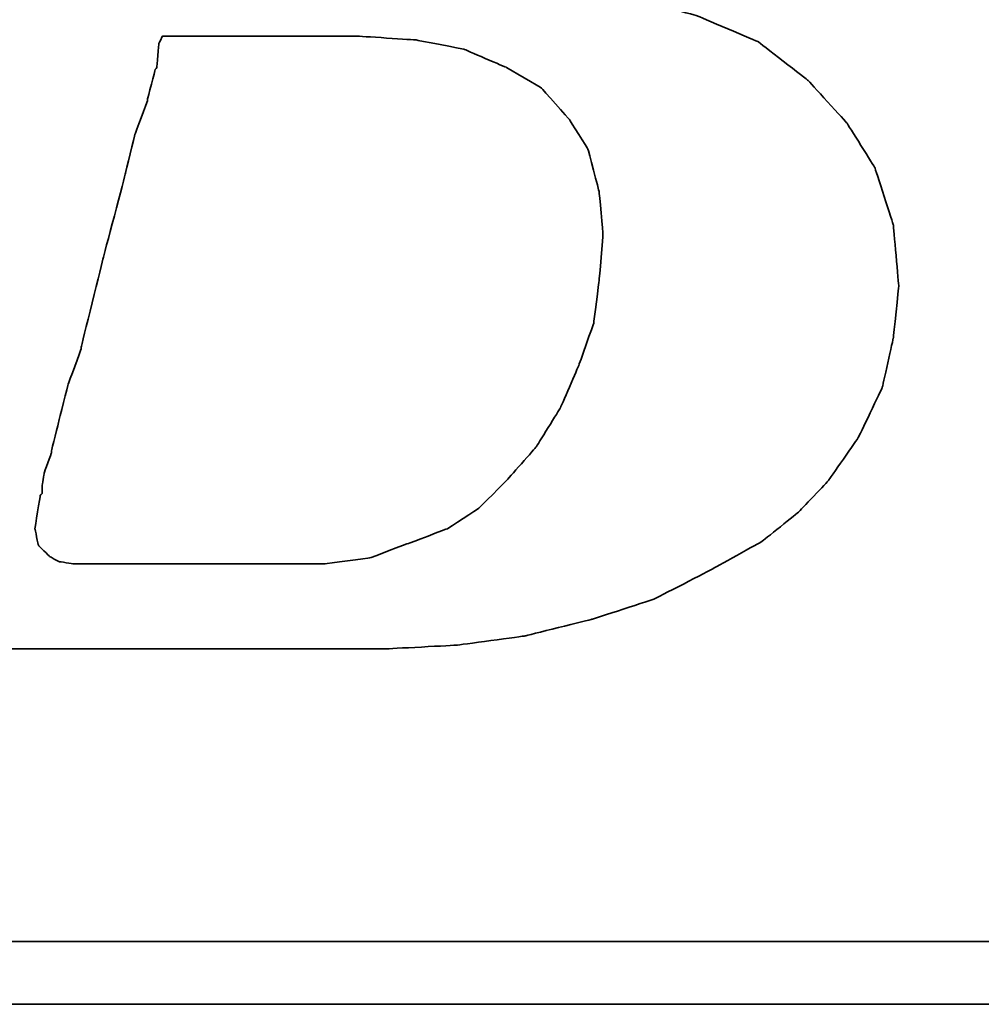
# Model space of a CAD drawing. Header units: millimetres. Extents: x 348 to 647, y 366 to 462.
# Tile 28 of 56: x 575.98 to 578.29, y 396.45 to 398.82. Entities that reach past the tile are written whole.
import ezdxf

# ---------------------------------------------------------------- set-up
doc = ezdxf.new("R2010")
doc.units = ezdxf.units.MM
doc.header["$LTSCALE"] = 0.15
doc.layers.add('DIM', color=4, linetype='CONTINUOUS')
doc.layers.add('layer 1', color=7, linetype='CONTINUOUS')

# ---------------------------------------------------------------- blocks, each defined once
blk = doc.blocks.new('TBI MOTION logo(完整正式版)')
at = {"layer": 'layer 1', "color": 22, "lineweight": 35}
for points, knots in [([(-64.65375, -6.86375), (-64.65375, -6.86375), (-64.84375, -7.29625), (-64.84375, -7.29625), (-64.84375, -7.29625), (-64.84375, -7.29625), (-64.86875, -7.34375), (-64.86875, -7.34375), (-64.86875, -7.34375), (-64.86875, -7.34375), (-64.86875, -7.36875), (-64.86875, -7.36875), (-64.86875, -7.36875), (-64.86875, -7.36875), (-65.15375, -7.65375), (-65.15375, -7.65375), (-65.15375, -7.65375), (-65.15375, -7.65375), (-65.17875, -7.65375), (-65.17875, -7.65375), (-65.17875, -7.65375), (-65.17875, -7.65375), (-65.20375, -7.67875), (-65.20375, -7.67875), (-65.20375, -7.67875), (-65.20375, -7.67875), (-65.58875, -7.87125), (-65.58875, -7.87125), (-65.58875, -7.87125), (-65.58875, -7.87125), (-65.63375, -7.87125), (-65.63375, -7.87125), (-65.63375, -7.87125), (-65.63375, -7.87125), (-65.65875, -7.89375), (-65.65875, -7.89375), (-65.65875, -7.89375), (-65.65875, -7.89375), (-66.09375, -7.94375), (-66.09375, -7.94375), (-66.09375, -7.94375), (-66.09375, -7.94375), (-66.11375, -7.94375), (-66.11375, -7.94375), (-66.11375, -7.94375), (-66.11375, -7.94375), (-66.16375, -7.94375), (-66.16375, -7.94375), (-66.16375, -7.94375), (-66.16375, -7.94375), (-66.30875, -7.94375), (-66.30875, -7.94375), (-66.30875, -7.94375), (-66.30875, -7.94375), (-66.69375, -7.94375), (-66.69375, -7.94375), (-66.69375, -7.94375), (-66.69375, -7.94375), (-67.07375, -7.94375), (-67.07375, -7.94375), (-67.07375, -7.94375), (-67.07375, -7.94375), (-67.12375, -7.94375), (-67.12375, -7.94375), (-67.12375, -7.94375), (-67.12375, -7.94375), (-67.12375, -7.96625), (-67.12375, -7.96625), (-67.12375, -7.96625), (-67.12375, -7.96625), (-67.14875, -7.99125), (-67.14875, -7.99125), (-67.14875, -7.99125), (-67.14875, -7.99125), (-67.24375, -8.34875), (-67.24375, -8.34875), (-67.24375, -8.34875), (-67.24375, -8.34875), (-67.31375, -8.68625), (-67.31375, -8.68625), (-67.31375, -8.68625), (-67.31375, -8.68625), (-67.26875, -8.68625), (-67.26875, -8.68625), (-67.26875, -8.68625), (-67.26875, -8.68625), (-67.07375, -8.68625), (-67.07375, -8.68625), (-67.07375, -8.68625), (-67.07375, -8.68625), (-66.54875, -8.68625), (-66.54875, -8.68625), (-66.54875, -8.68625), (-66.54875, -8.68625), (-65.82625, -8.68625), (-65.82625, -8.68625), (-65.82625, -8.68625), (-65.82625, -8.68625), (-65.01375, -8.68625), (-65.01375, -8.68625), (-65.01375, -8.68625), (-65.01375, -8.68625), (-64.05375, -8.68625), (-64.05375, -8.68625), (-64.05375, -8.68625), (-64.05375, -8.68625), (-62.08375, -8.68625), (-62.08375, -8.68625), (-62.08375, -8.68625), (-62.08375, -8.68625), (-60.06875, -8.68625), (-60.06875, -8.68625), (-60.06875, -8.68625), (-60.06875, -8.68625), (-59.10875, -8.68625), (-59.10875, -8.68625), (-59.10875, -8.68625), (-59.10875, -8.68625), (-58.29375, -8.68625), (-58.29375, -8.68625), (-58.29375, -8.68625), (-58.29375, -8.68625), (-57.57375, -8.68625), (-57.57375, -8.68625), (-57.57375, -8.68625), (-57.57375, -8.68625), (-57.04875, -8.68625), (-57.04875, -8.68625), (-57.04875, -8.68625), (-57.04875, -8.68625), (-56.85375, -8.68625), (-56.85375, -8.68625), (-56.85375, -8.68625), (-56.85375, -8.68625), (-56.70875, -8.68625), (-56.70875, -8.68625), (-56.70875, -8.68625), (-56.70875, -8.68625), (-56.61375, -8.68625), (-56.61375, -8.68625), (-56.61375, -8.68625), (-56.61375, -8.68625), (-56.56875, -8.68625), (-56.56875, -8.68625), (-56.56875, -8.68625), (-56.56875, -8.68625), (-55.65375, -8.63875), (-55.65375, -8.63875), (-55.65375, -8.63875), (-55.65375, -8.63875), (-54.76875, -8.51875), (-54.76875, -8.51875), (-54.76875, -8.51875), (-54.76875, -8.51875), (-53.90375, -8.30375), (-53.90375, -8.30375), (-53.90375, -8.30375), (-53.90375, -8.30375), (-53.08875, -8.03875), (-53.08875, -8.03875), (-53.08875, -8.03875), (-53.08875, -8.03875), (-52.34375, -7.65375), (-52.34375, -7.65375), (-52.34375, -7.65375), (-52.34375, -7.65375), (-51.69875, -7.29625), (-51.69875, -7.29625), (-51.69875, -7.29625), (-51.69875, -7.29625), (-51.21875, -6.91125), (-51.21875, -6.91125), (-51.21875, -6.91125), (-51.21875, -6.91125), (-50.83375, -6.50375), (-50.83375, -6.50375), (-50.83375, -6.50375), (-50.83375, -6.50375), (-50.44875, -5.94875), (-50.44875, -5.94875), (-50.44875, -5.94875), (-50.44875, -5.94875), (-50.13875, -5.30375), (-50.13875, -5.30375), (-50.13875, -5.30375), (-50.13875, -5.30375), (-49.99375, -4.65375), (-49.99375, -4.65375), (-49.99375, -4.65375), (-49.99375, -4.65375), (-49.92375, -3.98375), (-49.92375, -3.98375), (-49.92375, -3.98375), (-49.92375, -3.98375), (-49.99375, -3.19374), (-49.99375, -3.19374), (-49.99375, -3.19374), (-49.99375, -3.19374), (-50.23374, -2.44874), (-50.23374, -2.44874), (-50.23374, -2.44874), (-50.23374, -2.44874), (-50.59375, -1.87374), (-50.59375, -1.87374), (-50.59375, -1.87374), (-50.59375, -1.87374), (-51.09875, -1.31874), (-51.09875, -1.31874), (-51.09875, -1.31874), (-51.09875, -1.31874), (-51.74375, -0.81875), (-51.74375, -0.81875), (-51.74375, -0.81875), (-51.74375, -0.81875), (-52.53875, -0.48125), (-52.53875, -0.48125), (-52.53875, -0.48125), (-52.53875, -0.48125), (-53.47375, -0.21875), (-53.47375, -0.21875), (-53.47375, -0.21875), (-53.47375, -0.21875), (-54.52875, -0.04874), (-54.52875, -0.04874), (-54.52875, -0.04874), (-54.52875, -0.04874), (-55.65375, 0.12125), (-55.65375, 0.12125), (-55.65375, 0.12125), (-55.65375, 0.12125), (-54.50375, 0.28624), (-54.50375, 0.28624), (-54.50375, 0.28624), (-54.50375, 0.28624), (-53.83375, 0.38124), (-53.83375, 0.38124), (-53.83375, 0.38124), (-53.83375, 0.38124), (-53.18375, 0.50125), (-53.18375, 0.50125), (-53.18375, 0.50125), (-53.18375, 0.50125), (-52.55875, 0.66874), (-52.55875, 0.66874), (-52.55875, 0.66874), (-52.55875, 0.66874), (-52.03375, 0.86124), (-52.03375, 0.86124), (-52.03375, 0.86124), (-52.03375, 0.86124), (-51.50374, 1.03124), (-51.50374, 1.03124), (-51.50374, 1.03124), (-51.50374, 1.03124), (-51.09875, 1.27125), (-51.09875, 1.27125), (-51.09875, 1.27125), (-51.09875, 1.27125), (-50.71375, 1.48624), (-50.71375, 1.48624), (-50.71375, 1.48624), (-50.71375, 1.48624), (-50.37625, 1.77625), (-50.37625, 1.77625), (-50.37625, 1.77625), (-50.37625, 1.77625), (-49.82375, 2.37625), (-49.82375, 2.37625), (-49.82375, 2.37625), (-49.82375, 2.37625), (-49.41875, 2.99625), (-49.41875, 2.99625), (-49.41875, 2.99625), (-49.41875, 2.99625), (-49.22375, 3.76625), (-49.22375, 3.76625), (-49.22375, 3.76625), (-49.22375, 3.76625), (-49.15375, 4.50874), (-49.15375, 4.50874), (-49.15375, 4.50874), (-49.15375, 4.50874), (-49.20375, 5.25125), (-49.20375, 5.25125), (-49.20375, 5.25125), (-49.20375, 5.25125), (-49.41875, 5.92625), (-49.41875, 5.92625), (-49.41875, 5.92625), (-49.41875, 5.92625), (-49.77875, 6.47625), (-49.77875, 6.47625), (-49.77875, 6.47625), (-49.77875, 6.47625), (-50.33125, 7.02624), (-50.33125, 7.02624), (-50.33125, 7.02624), (-50.33125, 7.02624), (-51.00125, 7.43625), (-51.00125, 7.43625), (-51.00125, 7.43625), (-51.00125, 7.43625), (-51.79375, 7.72625), (-51.79375, 7.72625), (-51.79375, 7.72625), (-51.79375, 7.72625), (-52.72875, 7.89124), (-52.72875, 7.89124), (-52.72875, 7.89124), (-52.72875, 7.89124), (-53.83375, 7.98625), (-53.83375, 7.98625), (-53.83375, 7.98625), (-53.83375, 7.98625), (-53.92875, 7.98625), (-53.92875, 7.98625), (-53.92875, 7.98625), (-53.92875, 7.98625), (-54.26375, 7.98625), (-54.26375, 7.98625), (-54.26375, 7.98625), (-54.26375, 7.98625), (-54.74375, 7.98625), (-54.74375, 7.98625), (-54.74375, 7.98625), (-54.74375, 7.98625), (-55.36875, 7.98625), (-55.36875, 7.98625), (-55.36875, 7.98625), (-55.36875, 7.98625), (-56.13375, 7.98625), (-56.13375, 7.98625), (-56.13375, 7.98625), (-56.13375, 7.98625), (-56.94875, 7.98625), (-56.94875, 7.98625), (-56.94875, 7.98625), (-56.94875, 7.98625), (-58.77625, 7.98625), (-58.77625, 7.98625), (-58.77625, 7.98625), (-58.77625, 7.98625), (-60.59875, 7.98625), (-60.59875, 7.98625), (-60.59875, 7.98625), (-60.59875, 7.98625), (-61.41375, 7.98625), (-61.41375, 7.98625), (-61.41375, 7.98625), (-61.41375, 7.98625), (-62.17875, 7.98625), (-62.17875, 7.98625), (-62.17875, 7.98625), (-62.17875, 7.98625), (-62.80375, 7.98625), (-62.80375, 7.98625), (-62.80375, 7.98625), (-62.80375, 7.98625), (-63.30625, 7.98625), (-63.30625, 7.98625), (-63.30625, 7.98625), (-63.30625, 7.98625), (-63.57375, 7.98625), (-63.57375, 7.98625), (-63.57375, 7.98625), (-63.57375, 7.98625), (-63.57375, 7.96375), (-63.57375, 7.96375), (-63.57375, 7.96375), (-63.57375, 7.96375), (-63.59875, 7.94125), (-63.59875, 7.94125), (-63.59875, 7.94125), (-63.59875, 7.94125), (-63.69375, 7.55625), (-63.69375, 7.55625), (-63.69375, 7.55625), (-63.69375, 7.55625), (-63.76375, 7.24624), (-63.76375, 7.24624), (-63.76375, 7.24624), (-63.76375, 7.24624), (-63.23875, 7.24624), (-63.23875, 7.24624), (-63.23875, 7.24624), (-63.23875, 7.24624), (-62.75875, 7.24624), (-62.75875, 7.24624), (-62.75875, 7.24624), (-62.75875, 7.24624), (-62.61125, 7.24624), (-62.61125, 7.24624), (-62.61125, 7.24624), (-62.61125, 7.24624), (-62.56625, 7.24624), (-62.56625, 7.24624), (-62.56625, 7.24624), (-62.56625, 7.24624), (-62.22875, 7.24624), (-62.22875, 7.24624), (-62.22875, 7.24624), (-62.22875, 7.24624), (-62.20375, 7.24624), (-62.20375, 7.24624), (-62.20375, 7.24624), (-62.20375, 7.24624), (-62.17875, 7.21875), (-62.17875, 7.21875), (-62.17875, 7.21875), (-62.17875, 7.21875), (-61.96375, 7.17125), (-61.96375, 7.17125), (-61.96375, 7.17125), (-61.96375, 7.17125), (-61.72375, 7.12624), (-61.72375, 7.12624), (-61.72375, 7.12624), (-61.72375, 7.12624), (-61.70375, 7.12624), (-61.70375, 7.12624), (-61.70375, 7.12624), (-61.70375, 7.12624), (-61.55875, 7.07624), (-61.55875, 7.07624), (-61.55875, 7.07624), (-61.55875, 7.07624), (-61.50875, 7.07624), (-61.50875, 7.07624), (-61.50875, 7.07624), (-61.50875, 7.07624), (-61.48375, 7.02624), (-61.48375, 7.02624), (-61.48375, 7.02624), (-61.48375, 7.02624), (-61.31875, 6.83375), (-61.31875, 6.83375), (-61.31875, 6.83375), (-61.31875, 6.83375), (-61.29375, 6.81125), (-61.29375, 6.81125), (-61.29375, 6.81125), (-61.29375, 6.81125), (-61.29375, 6.78625), (-61.29375, 6.78625), (-61.29375, 6.78625), (-61.29375, 6.78625), (-61.19875, 6.50124), (-61.19875, 6.50124), (-61.19875, 6.50124), (-61.19875, 6.50124), (-61.17375, 6.45124), (-61.17375, 6.45124), (-61.17375, 6.45124), (-61.17375, 6.45124), (-61.19875, 6.40625), (-61.19875, 6.40625), (-61.19875, 6.40625), (-61.19875, 6.40625), (-61.26875, 5.99624), (-61.26875, 5.99624), (-61.26875, 5.99624), (-61.26875, 5.99624), (-61.26875, 5.85125), (-61.26875, 5.85125), (-61.26875, 5.85125), (-61.26875, 5.85125), (-61.26875, 5.82625), (-61.26875, 5.82625), (-61.26875, 5.82625), (-61.26875, 5.82625), (-61.29375, 5.80625), (-61.29375, 5.80625), (-61.29375, 5.80625), (-61.29375, 5.80625), (-61.34125, 5.66125), (-61.34125, 5.66125), (-61.34125, 5.66125), (-61.34125, 5.66125), (-61.41375, 5.44625), (-61.41375, 5.44625), (-61.41375, 5.44625), (-61.41375, 5.44625), (-61.48375, 5.15625), (-61.48375, 5.15625), (-61.48375, 5.15625), (-61.48375, 5.15625), (-61.58375, 4.82124), (-61.58375, 4.82124), (-61.58375, 4.82124), (-61.58375, 4.82124), (-61.79875, 4.00375), (-61.79875, 4.00375), (-61.79875, 4.00375), (-61.79875, 4.00375), (-62.05875, 2.99625), (-62.05875, 2.99625), (-62.05875, 2.99625), (-62.05875, 2.99625), (-62.34875, 1.91625), (-62.34875, 1.91625), (-62.34875, 1.91625), (-62.34875, 1.91625), (-62.97375, -0.41124), (-62.97375, -0.41124), (-62.97375, -0.41124), (-62.97375, -0.41124), (-63.59875, -2.75875), (-63.59875, -2.75875), (-63.59875, -2.75875), (-63.59875, -2.75875), (-63.88375, -3.86374), (-63.88375, -3.86374), (-63.88375, -3.86374), (-63.88375, -3.86374), (-64.14875, -4.82374), (-64.14875, -4.82374), (-64.14875, -4.82374), (-64.14875, -4.82374), (-64.36375, -5.64125), (-64.36375, -5.64125), (-64.36375, -5.64125), (-64.36375, -5.64125), (-64.43625, -5.97625), (-64.43625, -5.97625), (-64.43625, -5.97625), (-64.43625, -5.97625), (-64.50875, -6.28625), (-64.50875, -6.28625), (-64.50875, -6.28625), (-64.50875, -6.28625), (-64.50875, -6.30875), (-64.50875, -6.30875), (-64.50875, -6.30875), (-64.50875, -6.30875), (-64.57875, -6.50375), (-64.57875, -6.50375), (-64.57875, -6.50375), (-64.57875, -6.50375), (-64.62875, -6.69625), (-64.62875, -6.69625), (-64.62875, -6.69625), (-64.62875, -6.69625), (-64.62875, -6.76875), (-64.62875, -6.76875), (-64.62875, -6.76875), (-64.62875, -6.76875), (-64.62875, -6.81375), (-64.62875, -6.81375), (-64.62875, -6.81375), (-64.62875, -6.81375), (-64.62875, -6.83875), (-64.62875, -6.83875), (-64.62875, -6.83875), (-64.62875, -6.83875), (-64.65375, -6.86375), (-64.65375, -6.86375)], [0, 0, 0, 0, 0.00719424, 0.00719424, 0.00719424, 0.00719425, 0.01438849, 0.01438849, 0.01438849, 0.0143885, 0.02158273, 0.02158273, 0.02158273, 0.02158274, 0.02877698, 0.02877698, 0.02877698, 0.02877699, 0.03597122, 0.03597122, 0.03597122, 0.03597123, 0.04316547, 0.04316547, 0.04316547, 0.04316548, 0.05035971, 0.05035971, 0.05035971, 0.05035972, 0.05755396, 0.05755396, 0.05755396, 0.05755397, 0.0647482, 0.0647482, 0.0647482, 0.06474821, 0.07194245, 0.07194245, 0.07194245, 0.07194246, 0.07913669, 0.07913669, 0.07913669, 0.0791367, 0.08633094, 0.08633094, 0.08633094, 0.08633095, 0.09352518, 0.09352518, 0.09352518, 0.09352519, 0.10071942, 0.10071942, 0.10071942, 0.10071943, 0.10791367, 0.10791367, 0.10791367, 0.10791368, 0.11510791, 0.11510791, 0.11510791, 0.11510792, 0.12230216, 0.12230216, 0.12230216, 0.12230217, 0.1294964, 0.1294964, 0.1294964, 0.12949641, 0.13669065, 0.13669065, 0.13669065, 0.13669066, 0.14388489, 0.14388489, 0.14388489, 0.1438849, 0.15107914, 0.15107914, 0.15107914, 0.15107915, 0.15827338, 0.15827338, 0.15827338, 0.15827339, 0.16546763, 0.16546763, 0.16546763, 0.16546764, 0.17266187, 0.17266187, 0.17266187, 0.17266188, 0.17985612, 0.17985612, 0.17985612, 0.17985613, 0.18705036, 0.18705036, 0.18705036, 0.18705037, 0.1942446, 0.1942446, 0.1942446, 0.19424461, 0.20143885, 0.20143885, 0.20143885, 0.20143886, 0.20863309, 0.20863309, 0.20863309, 0.2086331, 0.21582734, 0.21582734, 0.21582734, 0.21582735, 0.22302158, 0.22302158, 0.22302158, 0.22302159, 0.23021583, 0.23021583, 0.23021583, 0.23021584, 0.23741007, 0.23741007, 0.23741007, 0.23741008, 0.24460432, 0.24460432, 0.24460432, 0.24460433, 0.25179856, 0.25179856, 0.25179856, 0.25179857, 0.25899281, 0.25899281, 0.25899281, 0.25899282, 0.26618705, 0.26618705, 0.26618705, 0.26618706, 0.27338129, 0.27338129, 0.27338129, 0.2733813, 0.28057554, 0.28057554, 0.28057554, 0.28057555, 0.28776978, 0.28776978, 0.28776978, 0.28776979, 0.29496403, 0.29496403, 0.29496403, 0.29496404, 0.30215827, 0.30215827, 0.30215827, 0.30215828, 0.30935252, 0.30935252, 0.30935252, 0.30935253, 0.31654676, 0.31654676, 0.31654676, 0.31654677, 0.32374101, 0.32374101, 0.32374101, 0.32374102, 0.33093525, 0.33093525, 0.33093525, 0.33093526, 0.3381295, 0.3381295, 0.3381295, 0.33812951, 0.34532374, 0.34532374, 0.34532374, 0.34532375, 0.35251799, 0.35251799, 0.35251799, 0.352518, 0.35971223, 0.35971223, 0.35971223, 0.35971224, 0.36690647, 0.36690647, 0.36690647, 0.36690648, 0.37410072, 0.37410072, 0.37410072, 0.37410073, 0.38129496, 0.38129496, 0.38129496, 0.38129497, 0.38848921, 0.38848921, 0.38848921, 0.38848922, 0.39568345, 0.39568345, 0.39568345, 0.39568346, 0.4028777, 0.4028777, 0.4028777, 0.40287771, 0.41007194, 0.41007194, 0.41007194, 0.41007195, 0.41726619, 0.41726619, 0.41726619, 0.4172662, 0.42446043, 0.42446043, 0.42446043, 0.42446044, 0.43165468, 0.43165468, 0.43165468, 0.43165469, 0.43884892, 0.43884892, 0.43884892, 0.43884893, 0.44604317, 0.44604317, 0.44604317, 0.44604318, 0.45323741, 0.45323741, 0.45323741, 0.45323742, 0.46043165, 0.46043165, 0.46043165, 0.46043166, 0.4676259, 0.4676259, 0.4676259, 0.46762591, 0.47482014, 0.47482014, 0.47482014, 0.47482015, 0.48201439, 0.48201439, 0.48201439, 0.4820144, 0.48920863, 0.48920863, 0.48920863, 0.48920864, 0.49640288, 0.49640288, 0.49640288, 0.49640289, 0.50359712, 0.50359712, 0.50359712, 0.50359713, 0.51079137, 0.51079137, 0.51079137, 0.51079138, 0.51798561, 0.51798561, 0.51798561, 0.51798562, 0.52517986, 0.52517986, 0.52517986, 0.52517987, 0.5323741, 0.5323741, 0.5323741, 0.53237411, 0.53956835, 0.53956835, 0.53956835, 0.53956836, 0.54676259, 0.54676259, 0.54676259, 0.5467626, 0.55395683, 0.55395683, 0.55395683, 0.55395684, 0.56115108, 0.56115108, 0.56115108, 0.56115109, 0.56834532, 0.56834532, 0.56834532, 0.56834533, 0.57553957, 0.57553957, 0.57553957, 0.57553958, 0.58273381, 0.58273381, 0.58273381, 0.58273382, 0.58992806, 0.58992806, 0.58992806, 0.58992807, 0.5971223, 0.5971223, 0.5971223, 0.59712231, 0.60431655, 0.60431655, 0.60431655, 0.60431656, 0.61151079, 0.61151079, 0.61151079, 0.6115108, 0.61870504, 0.61870504, 0.61870504, 0.61870505, 0.62589928, 0.62589928, 0.62589928, 0.62589929, 0.63309353, 0.63309353, 0.63309353, 0.63309354, 0.64028777, 0.64028777, 0.64028777, 0.64028778, 0.64748201, 0.64748201, 0.64748201, 0.64748202, 0.65467626, 0.65467626, 0.65467626, 0.65467627, 0.6618705, 0.6618705, 0.6618705, 0.66187051, 0.66906475, 0.66906475, 0.66906475, 0.66906476, 0.67625899, 0.67625899, 0.67625899, 0.676259, 0.68345324, 0.68345324, 0.68345324, 0.68345325, 0.69064748, 0.69064748, 0.69064748, 0.69064749, 0.69784173, 0.69784173, 0.69784173, 0.69784174, 0.70503597, 0.70503597, 0.70503597, 0.70503598, 0.71223022, 0.71223022, 0.71223022, 0.71223023, 0.71942446, 0.71942446, 0.71942446, 0.71942447, 0.72661871, 0.72661871, 0.72661871, 0.72661872, 0.73381295, 0.73381295, 0.73381295, 0.73381296, 0.74100719, 0.74100719, 0.74100719, 0.7410072, 0.74820144, 0.74820144, 0.74820144, 0.74820145, 0.75539568, 0.75539568, 0.75539568, 0.75539569, 0.76258993, 0.76258993, 0.76258993, 0.76258994, 0.76978417, 0.76978417, 0.76978417, 0.76978418, 0.77697842, 0.77697842, 0.77697842, 0.77697843, 0.78417266, 0.78417266, 0.78417266, 0.78417267, 0.79136691, 0.79136691, 0.79136691, 0.79136692, 0.79856115, 0.79856115, 0.79856115, 0.79856116, 0.8057554, 0.8057554, 0.8057554, 0.80575541, 0.81294964, 0.81294964, 0.81294964, 0.81294965, 0.82014388, 0.82014388, 0.82014388, 0.82014389, 0.82733813, 0.82733813, 0.82733813, 0.82733814, 0.83453237, 0.83453237, 0.83453237, 0.83453238, 0.84172662, 0.84172662, 0.84172662, 0.84172663, 0.84892086, 0.84892086, 0.84892086, 0.84892087, 0.85611511, 0.85611511, 0.85611511, 0.85611512, 0.86330935, 0.86330935, 0.86330935, 0.86330936, 0.8705036, 0.8705036, 0.8705036, 0.87050361, 0.87769784, 0.87769784, 0.87769784, 0.87769785, 0.88489209, 0.88489209, 0.88489209, 0.8848921, 0.89208633, 0.89208633, 0.89208633, 0.89208634, 0.89928058, 0.89928058, 0.89928058, 0.89928059, 0.90647482, 0.90647482, 0.90647482, 0.90647483, 0.91366906, 0.91366906, 0.91366906, 0.91366907, 0.92086331, 0.92086331, 0.92086331, 0.92086332, 0.92805755, 0.92805755, 0.92805755, 0.92805756, 0.9352518, 0.9352518, 0.9352518, 0.93525181, 0.94244604, 0.94244604, 0.94244604, 0.94244605, 0.94964029, 0.94964029, 0.94964029, 0.9496403, 0.95683453, 0.95683453, 0.95683453, 0.95683454, 0.96402878, 0.96402878, 0.96402878, 0.96402879, 0.97122302, 0.97122302, 0.97122302, 0.97122303, 0.97841727, 0.97841727, 0.97841727, 0.97841728, 0.98561151, 0.98561151, 0.98561151, 0.98561152, 0.99280576, 0.99280576, 0.99280576, 0.99280577, 1, 1, 1, 1]), ([(-61.03125, -6.57375), (-61.03125, -6.57375), (-61.03125, -6.67125), (-61.03125, -6.67125), (-61.03125, -6.67125), (-61.03125, -6.67125), (-61.05375, -6.69625), (-61.05375, -6.69625), (-61.05375, -6.69625), (-61.05375, -6.69625), (-61.12375, -7.12875), (-61.12375, -7.12875), (-61.12375, -7.12875), (-61.12375, -7.12875), (-61.07875, -7.34375), (-61.07875, -7.34375), (-61.07875, -7.34375), (-61.07875, -7.34375), (-60.93375, -7.48875), (-60.93375, -7.48875), (-60.93375, -7.48875), (-60.93375, -7.48875), (-60.81375, -7.55625), (-60.81375, -7.55625), (-60.81375, -7.55625), (-60.81375, -7.55625), (-60.62375, -7.58375), (-60.62375, -7.58375), (-60.62375, -7.58375), (-60.62375, -7.58375), (-60.30875, -7.58375), (-60.30875, -7.58375), (-60.30875, -7.58375), (-60.30875, -7.58375), (-59.97375, -7.58375), (-59.97375, -7.58375), (-59.97375, -7.58375), (-59.97375, -7.58375), (-59.87875, -7.58375), (-59.87875, -7.58375), (-59.87875, -7.58375), (-59.87875, -7.58375), (-59.63625, -7.58375), (-59.63625, -7.58375), (-59.63625, -7.58375), (-59.63625, -7.58375), (-58.96875, -7.58375), (-58.96875, -7.58375), (-58.96875, -7.58375), (-58.96875, -7.58375), (-58.29375, -7.58375), (-58.29375, -7.58375), (-58.29375, -7.58375), (-58.29375, -7.58375), (-58.05375, -7.58375), (-58.05375, -7.58375), (-58.05375, -7.58375), (-58.05375, -7.58375), (-57.98375, -7.58375), (-57.98375, -7.58375), (-57.98375, -7.58375), (-57.98375, -7.58375), (-57.35875, -7.58375), (-57.35875, -7.58375), (-57.35875, -7.58375), (-57.35875, -7.58375), (-56.78375, -7.50875), (-56.78375, -7.50875), (-56.78375, -7.50875), (-56.78375, -7.50875), (-56.27875, -7.31875), (-56.27875, -7.31875), (-56.27875, -7.31875), (-56.27875, -7.31875), (-55.77375, -7.12875), (-55.77375, -7.12875), (-55.77375, -7.12875), (-55.77375, -7.12875), (-55.36875, -6.86375), (-55.36875, -6.86375), (-55.36875, -6.86375), (-55.36875, -6.86375), (-55.00875, -6.50375), (-55.00875, -6.50375), (-55.00875, -6.50375), (-55.00875, -6.50375), (-54.62375, -6.06875), (-54.62375, -6.06875), (-54.62375, -6.06875), (-54.62375, -6.06875), (-54.31375, -5.56875), (-54.31375, -5.56875), (-54.31375, -5.56875), (-54.31375, -5.56875), (-54.07375, -5.01625), (-54.07375, -5.01625), (-54.07375, -5.01625), (-54.07375, -5.01625), (-53.87875, -4.46374), (-53.87875, -4.46374), (-53.87875, -4.46374), (-53.87875, -4.46374), (-53.80875, -3.91375), (-53.80875, -3.91375), (-53.80875, -3.91375), (-53.80875, -3.91375), (-53.75875, -3.31375), (-53.75875, -3.31375), (-53.75875, -3.31375), (-53.75875, -3.31375), (-53.80875, -2.75875), (-53.80875, -2.75875), (-53.80875, -2.75875), (-53.80875, -2.75875), (-53.95375, -2.20875), (-53.95375, -2.20875), (-53.95375, -2.20875), (-53.95375, -2.20875), (-54.19375, -1.82625), (-54.19375, -1.82625), (-54.19375, -1.82625), (-54.19375, -1.82625), (-54.55375, -1.41875), (-54.55375, -1.41875), (-54.55375, -1.41875), (-54.55375, -1.41875), (-55.00875, -1.15125), (-55.00875, -1.15125), (-55.00875, -1.15125), (-55.00875, -1.15125), (-55.56125, -0.91375), (-55.56125, -0.91375), (-55.56125, -0.91375), (-55.56125, -0.91375), (-56.18125, -0.79375), (-56.18125, -0.79375), (-56.18125, -0.79375), (-56.18125, -0.79375), (-56.94875, -0.74374), (-56.94875, -0.74374), (-56.94875, -0.74374), (-56.94875, -0.74374), (-56.99875, -0.74374), (-56.99875, -0.74374), (-56.99875, -0.74374), (-56.99875, -0.74374), (-57.09375, -0.74374), (-57.09375, -0.74374), (-57.09375, -0.74374), (-57.09375, -0.74374), (-57.38375, -0.74374), (-57.38375, -0.74374), (-57.38375, -0.74374), (-57.38375, -0.74374), (-57.76875, -0.74374), (-57.76875, -0.74374), (-57.76875, -0.74374), (-57.76875, -0.74374), (-58.24625, -0.74374), (-58.24625, -0.74374), (-58.24625, -0.74374), (-58.24625, -0.74374), (-58.72875, -0.74374), (-58.72875, -0.74374), (-58.72875, -0.74374), (-58.72875, -0.74374), (-59.20875, -0.74374), (-59.20875, -0.74374), (-59.20875, -0.74374), (-59.20875, -0.74374), (-59.46875, -0.74374), (-59.46875, -0.74374), (-59.46875, -0.74374), (-59.46875, -0.74374), (-59.51625, -0.83875), (-59.51625, -0.83875), (-59.51625, -0.83875), (-59.51625, -0.83875), (-59.54375, -1.15125), (-59.54375, -1.15125), (-59.54375, -1.15125), (-59.54375, -1.15125), (-59.56375, -1.17874), (-59.56375, -1.17874), (-59.56375, -1.17874), (-59.56375, -1.17874), (-59.66375, -1.55875), (-59.66375, -1.55875), (-59.66375, -1.55875), (-59.66375, -1.55875), (-59.66375, -1.58375), (-59.66375, -1.58375), (-59.66375, -1.58375), (-59.66375, -1.58375), (-59.82875, -2.01874), (-59.82875, -2.01874), (-59.82875, -2.01874), (-59.82875, -2.01874), (-59.94875, -2.52125), (-59.94875, -2.52125), (-59.94875, -2.52125), (-59.94875, -2.52125), (-60.23875, -3.62375), (-60.23875, -3.62375), (-60.23875, -3.62375), (-60.23875, -3.62375), (-60.52375, -4.77624), (-60.52375, -4.77624), (-60.52375, -4.77624), (-60.52375, -4.77624), (-60.52375, -4.79874), (-60.52375, -4.79874), (-60.52375, -4.79874), (-60.52375, -4.79874), (-60.69125, -5.25375), (-60.69125, -5.25375), (-60.69125, -5.25375), (-60.69125, -5.25375), (-60.81375, -5.73625), (-60.81375, -5.73625), (-60.81375, -5.73625), (-60.81375, -5.73625), (-60.90875, -6.11875), (-60.90875, -6.11875), (-60.90875, -6.11875), (-60.90875, -6.11875), (-60.90875, -6.14375), (-60.90875, -6.14375), (-60.90875, -6.14375), (-60.90875, -6.14375), (-61.00375, -6.40875), (-61.00375, -6.40875), (-61.00375, -6.40875), (-61.00375, -6.40875), (-61.03125, -6.57375), (-61.03125, -6.57375)], [0, 0, 0, 0, 0.01694915, 0.01694915, 0.01694915, 0.01694916, 0.03389831, 0.03389831, 0.03389831, 0.03389832, 0.05084746, 0.05084746, 0.05084746, 0.05084747, 0.06779661, 0.06779661, 0.06779661, 0.06779662, 0.08474576, 0.08474576, 0.08474576, 0.08474577, 0.10169492, 0.10169492, 0.10169492, 0.10169493, 0.11864407, 0.11864407, 0.11864407, 0.11864408, 0.13559322, 0.13559322, 0.13559322, 0.13559323, 0.15254237, 0.15254237, 0.15254237, 0.15254238, 0.16949153, 0.16949153, 0.16949153, 0.16949154, 0.18644068, 0.18644068, 0.18644068, 0.18644069, 0.20338983, 0.20338983, 0.20338983, 0.20338984, 0.22033898, 0.22033898, 0.22033898, 0.22033899, 0.23728814, 0.23728814, 0.23728814, 0.23728815, 0.25423729, 0.25423729, 0.25423729, 0.2542373, 0.27118644, 0.27118644, 0.27118644, 0.27118645, 0.28813559, 0.28813559, 0.28813559, 0.2881356, 0.30508475, 0.30508475, 0.30508475, 0.30508476, 0.3220339, 0.3220339, 0.3220339, 0.32203391, 0.33898305, 0.33898305, 0.33898305, 0.33898306, 0.3559322, 0.3559322, 0.3559322, 0.35593221, 0.37288136, 0.37288136, 0.37288136, 0.37288137, 0.38983051, 0.38983051, 0.38983051, 0.38983052, 0.40677966, 0.40677966, 0.40677966, 0.40677967, 0.42372881, 0.42372881, 0.42372881, 0.42372882, 0.44067797, 0.44067797, 0.44067797, 0.44067798, 0.45762712, 0.45762712, 0.45762712, 0.45762713, 0.47457627, 0.47457627, 0.47457627, 0.47457628, 0.49152542, 0.49152542, 0.49152542, 0.49152543, 0.50847458, 0.50847458, 0.50847458, 0.50847459, 0.52542373, 0.52542373, 0.52542373, 0.52542374, 0.54237288, 0.54237288, 0.54237288, 0.54237289, 0.55932203, 0.55932203, 0.55932203, 0.55932204, 0.57627119, 0.57627119, 0.57627119, 0.5762712, 0.59322034, 0.59322034, 0.59322034, 0.59322035, 0.61016949, 0.61016949, 0.61016949, 0.6101695, 0.62711864, 0.62711864, 0.62711864, 0.62711865, 0.6440678, 0.6440678, 0.6440678, 0.64406781, 0.66101695, 0.66101695, 0.66101695, 0.66101696, 0.6779661, 0.6779661, 0.6779661, 0.67796611, 0.69491525, 0.69491525, 0.69491525, 0.69491526, 0.71186441, 0.71186441, 0.71186441, 0.71186442, 0.72881356, 0.72881356, 0.72881356, 0.72881357, 0.74576271, 0.74576271, 0.74576271, 0.74576272, 0.76271186, 0.76271186, 0.76271186, 0.76271187, 0.77966102, 0.77966102, 0.77966102, 0.77966103, 0.79661017, 0.79661017, 0.79661017, 0.79661018, 0.81355932, 0.81355932, 0.81355932, 0.81355933, 0.83050847, 0.83050847, 0.83050847, 0.83050848, 0.84745763, 0.84745763, 0.84745763, 0.84745764, 0.86440678, 0.86440678, 0.86440678, 0.86440679, 0.88135593, 0.88135593, 0.88135593, 0.88135594, 0.89830508, 0.89830508, 0.89830508, 0.89830509, 0.91525424, 0.91525424, 0.91525424, 0.91525425, 0.93220339, 0.93220339, 0.93220339, 0.9322034, 0.94915254, 0.94915254, 0.94915254, 0.94915255, 0.96610169, 0.96610169, 0.96610169, 0.9661017, 0.98305085, 0.98305085, 0.98305085, 0.98305086, 1, 1, 1, 1]), ([(75.90875, -9.47875), (75.90875, -9.47875), (75.90875, -12.28625), (75.90875, -12.28625), (75.90875, -12.28625), (75.90875, -12.28625), (75.90875, -12.47875), (75.90875, -12.47875), (75.90875, -12.47875), (75.90875, -12.47875), (75.71625, -12.47875), (75.71625, -12.47875), (75.71625, -12.47875), (75.71625, -12.47875), (-88.32875, -12.47875), (-88.32875, -12.47875), (-88.32875, -12.47875), (-88.32875, -12.47875), (-88.32875, -13.29375), (-88.32875, -13.29375), (-88.32875, -13.29375), (-88.32875, -13.29375), (82.89125, -13.29375), (82.89125, -13.29375), (82.89125, -13.29375), (82.89125, -13.29375), (75.90875, -9.47875), (75.90875, -9.47875)], [0, 0, 0, 0, 0.14285714, 0.14285714, 0.14285714, 0.14285715, 0.28571429, 0.28571429, 0.28571429, 0.2857143, 0.42857143, 0.42857143, 0.42857143, 0.42857144, 0.57142857, 0.57142857, 0.57142857, 0.57142858, 0.71428571, 0.71428571, 0.71428571, 0.71428572, 0.85714286, 0.85714286, 0.85714286, 0.85714287, 1, 1, 1, 1])]:
    blk.add_open_spline(points, degree=3, knots=knots, dxfattribs=at)

msp = doc.modelspace()

# ---------------------------------------------------------------- block references
at = {"layer": 'DIM', "color": 7, "xscale": 0.1852549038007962, "yscale": 0.1852549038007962, "zscale": 0.1852549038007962}
msp.add_blockref('TBI MOTION logo(完整正式版)', (587.3365, 398.914), dxfattribs=at)

doc.saveas('drawing.dxf')
